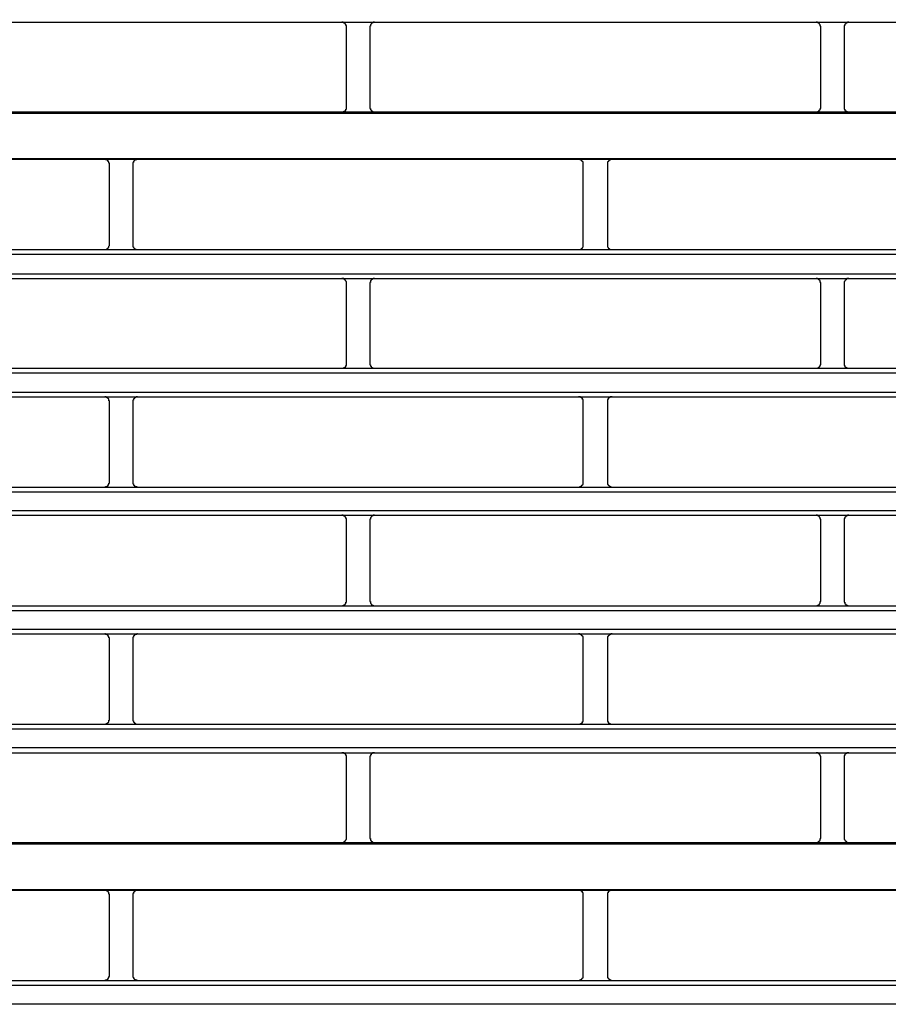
# Model space of a CAD drawing. Header units: millimetres. Extents: x 39871 to 53385, y 51832 to 57813.
# Tile 38 of 88: x 48560 to 48596, y 52544 to 52586. Entities that reach past the tile are written whole.
import ezdxf
from ezdxf import colors
from ezdxf.entities.mleader import LeaderData, LeaderLine
from ezdxf.math import Vec2, Vec3

# ---------------------------------------------------------------- set-up
doc = ezdxf.new("R2010")
doc.units = ezdxf.units.MM
doc.layers.add('AQUAREA', color=7, linetype='Continuous')
doc.layers.add('IS_KAN_OPIS', color=7, linetype='Continuous', lineweight=30)
doc.styles.add('ARIAL', font='ARIALN.TTF')

# ---------------------------------------------------------------- blocks, each defined once
blk = doc.blocks.new('SPLIT')
at = {"layer": 'AQUAREA'}
for points in [[(24308.59, -1063.04), (24877.69, -1063.04)], [(24641.51, -1063.53), (24641.51, -1063.53), (24641.51, -1063.46), (24641.51, -1063.39), (24641.44, -1063.39), (24641.44, -1063.32), (24641.44, -1063.25), (24641.37, -1063.25), (24641.37, -1063.18), (24641.3, -1063.18), (24641.3, -1063.11), (24641.23, -1063.11), (24641.16, -1063.11), (24641.16, -1063.04), (24641.09, -1063.04), (24641.02, -1063.04)], [(24641.51, -1071.93), (24641.51, -1063.53)], [(24644.45, -1063.04), (24644.45, -1063.04), (24644.38, -1063.04), (24644.31, -1063.04), (24644.31, -1063.11), (24644.24, -1063.11), (24644.17, -1063.11), (24644.17, -1063.18), (24644.1, -1063.18), (24644.1, -1063.25), (24644.03, -1063.32), (24644.03, -1063.39), (24644.03, -1063.46), (24643.96, -1063.46), (24643.96, -1063.53)], [(24643.96, -1063.53), (24643.96, -1071.93)], [(24691.14, -1063.53), (24691.14, -1063.53), (24691.14, -1063.46), (24691.07, -1063.46), (24691.07, -1063.39), (24691.07, -1063.32), (24691, -1063.25), (24691, -1063.18), (24690.93, -1063.18), (24690.93, -1063.11), (24690.86, -1063.11), (24690.79, -1063.11), (24690.79, -1063.04), (24690.72, -1063.04), (24690.65, -1063.04)], [(24691.14, -1071.93), (24691.14, -1063.53)], [(24694.08, -1063.04), (24694.08, -1063.04), (24694.01, -1063.04), (24693.94, -1063.04), (24693.94, -1063.11), (24693.87, -1063.11), (24693.8, -1063.11), (24693.8, -1063.18), (24693.73, -1063.18), (24693.73, -1063.25), (24693.66, -1063.25), (24693.66, -1063.32), (24693.66, -1063.39), (24693.59, -1063.39), (24693.59, -1063.46), (24693.59, -1063.53)], [(24693.59, -1063.53), (24693.59, -1071.93)], [(24308.59, -1072.56), (24877.69, -1072.56)], [(24591.39, -1072.42), (24641.02, -1072.42)], [(24641.02, -1072.42), (24641.02, -1072.42), (24641.09, -1072.42), (24641.16, -1072.42), (24641.23, -1072.42), (24641.23, -1072.35), (24641.3, -1072.35), (24641.37, -1072.35), (24641.37, -1072.28), (24641.44, -1072.28), (24641.44, -1072.21), (24641.44, -1072.14), (24641.51, -1072.14), (24641.51, -1072.07), (24641.51, -1072), (24641.51, -1071.93)], [(24641.02, -1072.42), (24690.65, -1072.42)], [(24643.96, -1071.93), (24643.96, -1072), (24643.96, -1072.07), (24644.03, -1072.07), (24644.03, -1072.14), (24644.03, -1072.21), (24644.1, -1072.21), (24644.1, -1072.28), (24644.17, -1072.28), (24644.17, -1072.35), (24644.24, -1072.35), (24644.24, -1072.42), (24644.31, -1072.42), (24644.38, -1072.42), (24644.45, -1072.42)], [(24690.65, -1072.42), (24690.65, -1072.42), (24690.72, -1072.42), (24690.79, -1072.42), (24690.86, -1072.42), (24690.86, -1072.35), (24690.93, -1072.35), (24690.93, -1072.28), (24691, -1072.28), (24691, -1072.21), (24691.07, -1072.21), (24691.07, -1072.14), (24691.07, -1072.07), (24691.14, -1072.07), (24691.14, -1072), (24691.14, -1071.93)], [(24690.65, -1072.42), (24740.21, -1072.42)], [(24693.59, -1071.93), (24693.59, -1072), (24693.59, -1072.07), (24693.59, -1072.14), (24693.66, -1072.14), (24693.66, -1072.21), (24693.66, -1072.28), (24693.73, -1072.28), (24693.73, -1072.35), (24693.8, -1072.35), (24693.87, -1072.35), (24693.87, -1072.42), (24693.94, -1072.42), (24694.01, -1072.42), (24694.08, -1072.42)], [(24308.59, -1077.32), (24877.69, -1077.32)], [(24566.6, -1077.39), (24616.24, -1077.39)], [(24616.24, -1077.39), (24665.8, -1077.39)], [(24616.73, -1077.88), (24616.73, -1077.88), (24616.73, -1077.81), (24616.66, -1077.81), (24616.66, -1077.74), (24616.66, -1077.67), (24616.59, -1077.67), (24616.59, -1077.6), (24616.59, -1077.53), (24616.52, -1077.53), (24616.45, -1077.46), (24616.38, -1077.46), (24616.31, -1077.46), (24616.31, -1077.39), (24616.24, -1077.39)], [(24616.73, -1086.35), (24616.73, -1077.88)], [(24619.67, -1077.39), (24619.67, -1077.39), (24619.6, -1077.39), (24619.6, -1077.46), (24619.53, -1077.46), (24619.46, -1077.46), (24619.39, -1077.46), (24619.39, -1077.53), (24619.32, -1077.53), (24619.32, -1077.6), (24619.25, -1077.6), (24619.25, -1077.67), (24619.25, -1077.74), (24619.18, -1077.74), (24619.18, -1077.81), (24619.18, -1077.88)], [(24619.18, -1077.88), (24619.18, -1086.35)], [(24665.8, -1077.39), (24715.43, -1077.39)], [(24666.29, -1077.88), (24666.29, -1077.88), (24666.29, -1077.81), (24666.29, -1077.74), (24666.29, -1077.67), (24666.22, -1077.67), (24666.22, -1077.6), (24666.15, -1077.6), (24666.15, -1077.53), (24666.08, -1077.53), (24666.08, -1077.46), (24666.01, -1077.46), (24665.94, -1077.46), (24665.94, -1077.39), (24665.87, -1077.39), (24665.8, -1077.39)], [(24666.29, -1086.35), (24666.29, -1077.88)], [(24669.3, -1077.39), (24669.3, -1077.39), (24669.23, -1077.39), (24669.16, -1077.39), (24669.16, -1077.46), (24669.09, -1077.46), (24669.02, -1077.46), (24669.02, -1077.53), (24668.95, -1077.53), (24668.95, -1077.6), (24668.88, -1077.6), (24668.88, -1077.67), (24668.81, -1077.67), (24668.81, -1077.74), (24668.81, -1077.81), (24668.81, -1077.88)], [(24668.81, -1077.88), (24668.81, -1086.35)], [(24308.59, -1086.84), (24877.69, -1086.84)], [(24308.59, -1087.33), (24877.69, -1087.33)], [(24616.24, -1086.84), (24616.24, -1086.84), (24616.31, -1086.84), (24616.38, -1086.84), (24616.45, -1086.84), (24616.45, -1086.77), (24616.52, -1086.77), (24616.52, -1086.7), (24616.59, -1086.7), (24616.59, -1086.63), (24616.66, -1086.63), (24616.66, -1086.56), (24616.66, -1086.49), (24616.73, -1086.42), (24616.73, -1086.35)], [(24619.18, -1086.35), (24619.18, -1086.35), (24619.18, -1086.42), (24619.18, -1086.49), (24619.18, -1086.56), (24619.25, -1086.56), (24619.25, -1086.63), (24619.32, -1086.7), (24619.32, -1086.77), (24619.39, -1086.77), (24619.46, -1086.77), (24619.46, -1086.84), (24619.53, -1086.84), (24619.6, -1086.84), (24619.67, -1086.84)], [(24665.8, -1086.84), (24665.8, -1086.84), (24665.87, -1086.84), (24665.94, -1086.84), (24666.01, -1086.84), (24666.08, -1086.77), (24666.15, -1086.77), (24666.15, -1086.7), (24666.22, -1086.7), (24666.22, -1086.63), (24666.29, -1086.56), (24666.29, -1086.49), (24666.29, -1086.42), (24666.29, -1086.35)], [(24668.81, -1086.35), (24668.81, -1086.35), (24668.81, -1086.42), (24668.81, -1086.49), (24668.81, -1086.56), (24668.88, -1086.63), (24668.88, -1086.7), (24668.95, -1086.7), (24668.95, -1086.77), (24669.02, -1086.77), (24669.09, -1086.84), (24669.16, -1086.84), (24669.23, -1086.84), (24669.3, -1086.84)], [(24308.59, -1089.36), (24877.69, -1089.36)], [(24308.59, -1089.85), (24877.69, -1089.85)], [(24641.51, -1090.34), (24641.51, -1090.34), (24641.51, -1090.27), (24641.51, -1090.2), (24641.44, -1090.13), (24641.44, -1090.06), (24641.37, -1090.06), (24641.37, -1089.99), (24641.3, -1089.99), (24641.3, -1089.92), (24641.23, -1089.92), (24641.23, -1089.85), (24641.16, -1089.85), (24641.09, -1089.85), (24641.02, -1089.85)], [(24641.51, -1098.74), (24641.51, -1090.34)], [(24644.45, -1089.85), (24644.45, -1089.85), (24644.38, -1089.85), (24644.31, -1089.85), (24644.24, -1089.92), (24644.17, -1089.92), (24644.17, -1089.99), (24644.1, -1089.99), (24644.1, -1090.06), (24644.03, -1090.06), (24644.03, -1090.13), (24644.03, -1090.2), (24644.03, -1090.27), (24643.96, -1090.27), (24643.96, -1090.34)], [(24643.96, -1090.34), (24643.96, -1098.74)], [(24691.14, -1090.34), (24691.14, -1090.34), (24691.14, -1090.27), (24691.07, -1090.27), (24691.07, -1090.2), (24691.07, -1090.13), (24691.07, -1090.06), (24691, -1090.06), (24691, -1089.99), (24690.93, -1089.99), (24690.93, -1089.92), (24690.86, -1089.92), (24690.79, -1089.85), (24690.72, -1089.85), (24690.65, -1089.85)], [(24691.14, -1098.74), (24691.14, -1090.34)], [(24694.08, -1089.85), (24694.08, -1089.85), (24694.01, -1089.85), (24693.94, -1089.85), (24693.87, -1089.85), (24693.87, -1089.92), (24693.8, -1089.92), (24693.8, -1089.99), (24693.73, -1089.99), (24693.73, -1090.06), (24693.66, -1090.06), (24693.66, -1090.13), (24693.59, -1090.2), (24693.59, -1090.27), (24693.59, -1090.34)], [(24693.59, -1090.34), (24693.59, -1098.74)], [(24308.59, -1099.23), (24877.69, -1099.23)], [(24641.02, -1099.23), (24641.02, -1099.23), (24641.09, -1099.23), (24641.16, -1099.23), (24641.23, -1099.23), (24641.23, -1099.16), (24641.3, -1099.16), (24641.37, -1099.16), (24641.37, -1099.09), (24641.44, -1099.09), (24641.44, -1099.02), (24641.44, -1098.95), (24641.51, -1098.95), (24641.51, -1098.88), (24641.51, -1098.81), (24641.51, -1098.74)], [(24643.96, -1098.74), (24643.96, -1098.81), (24643.96, -1098.88), (24644.03, -1098.88), (24644.03, -1098.95), (24644.03, -1099.02), (24644.1, -1099.02), (24644.1, -1099.09), (24644.17, -1099.16), (24644.24, -1099.16), (24644.24, -1099.23), (24644.31, -1099.23), (24644.38, -1099.23), (24644.45, -1099.23)], [(24690.65, -1099.23), (24690.65, -1099.23), (24690.72, -1099.23), (24690.79, -1099.23), (24690.86, -1099.23), (24690.86, -1099.16), (24690.93, -1099.16), (24691, -1099.09), (24691, -1099.02), (24691.07, -1099.02), (24691.07, -1098.95), (24691.07, -1098.88), (24691.14, -1098.88), (24691.14, -1098.81), (24691.14, -1098.74)], [(24693.59, -1098.74), (24693.59, -1098.81), (24693.59, -1098.88), (24693.59, -1098.95), (24693.66, -1098.95), (24693.66, -1099.02), (24693.66, -1099.09), (24693.73, -1099.09), (24693.73, -1099.16), (24693.8, -1099.16), (24693.87, -1099.16), (24693.87, -1099.23), (24693.94, -1099.23), (24694.01, -1099.23), (24694.08, -1099.23)], [(24308.59, -1099.72), (24877.69, -1099.72)], [(24308.59, -1101.75), (24877.69, -1101.75)], [(24308.59, -1102.24), (24877.69, -1102.24)], [(24616.73, -1102.73), (24616.73, -1102.73), (24616.73, -1102.66), (24616.66, -1102.66), (24616.66, -1102.59), (24616.66, -1102.52), (24616.66, -1102.45), (24616.59, -1102.45), (24616.59, -1102.38), (24616.52, -1102.38), (24616.52, -1102.31), (24616.45, -1102.31), (24616.38, -1102.31), (24616.38, -1102.24), (24616.31, -1102.24), (24616.24, -1102.24)], [(24616.73, -1111.2), (24616.73, -1102.73)], [(24619.67, -1102.24), (24619.67, -1102.24), (24619.6, -1102.24), (24619.53, -1102.24), (24619.46, -1102.31), (24619.39, -1102.31), (24619.39, -1102.38), (24619.32, -1102.38), (24619.32, -1102.45), (24619.25, -1102.45), (24619.25, -1102.52), (24619.25, -1102.59), (24619.18, -1102.59), (24619.18, -1102.66), (24619.18, -1102.73)], [(24619.18, -1102.73), (24619.18, -1111.2)], [(24666.29, -1102.73), (24666.29, -1102.73), (24666.29, -1102.66), (24666.29, -1102.59), (24666.29, -1102.52), (24666.22, -1102.52), (24666.22, -1102.45), (24666.22, -1102.38), (24666.15, -1102.38), (24666.08, -1102.31), (24666.01, -1102.31), (24666.01, -1102.24), (24665.94, -1102.24), (24665.87, -1102.24), (24665.8, -1102.24)], [(24666.29, -1111.2), (24666.29, -1102.73)], [(24669.3, -1102.24), (24669.3, -1102.24), (24669.23, -1102.24), (24669.16, -1102.24), (24669.09, -1102.24), (24669.09, -1102.31), (24669.02, -1102.31), (24668.95, -1102.38), (24668.88, -1102.38), (24668.88, -1102.45), (24668.88, -1102.52), (24668.81, -1102.52), (24668.81, -1102.59), (24668.81, -1102.66), (24668.81, -1102.73)], [(24668.81, -1102.73), (24668.81, -1111.2)], [(24308.59, -1111.69), (24877.69, -1111.69)], [(24616.24, -1111.69), (24616.24, -1111.69), (24616.31, -1111.69), (24616.31, -1111.62), (24616.38, -1111.62), (24616.45, -1111.62), (24616.52, -1111.55), (24616.59, -1111.55), (24616.59, -1111.48), (24616.59, -1111.41), (24616.66, -1111.41), (24616.66, -1111.34), (24616.66, -1111.27), (24616.73, -1111.27), (24616.73, -1111.2)], [(24619.18, -1111.2), (24619.18, -1111.2), (24619.18, -1111.27), (24619.18, -1111.34), (24619.25, -1111.34), (24619.25, -1111.41), (24619.25, -1111.48), (24619.32, -1111.48), (24619.32, -1111.55), (24619.39, -1111.55), (24619.39, -1111.62), (24619.46, -1111.62), (24619.53, -1111.62), (24619.6, -1111.62), (24619.6, -1111.69), (24619.67, -1111.69)], [(24665.8, -1111.69), (24665.8, -1111.69), (24665.87, -1111.69), (24665.94, -1111.69), (24665.94, -1111.62), (24666.01, -1111.62), (24666.08, -1111.62), (24666.08, -1111.55), (24666.15, -1111.55), (24666.15, -1111.48), (24666.22, -1111.48), (24666.22, -1111.41), (24666.29, -1111.41), (24666.29, -1111.34), (24666.29, -1111.27), (24666.29, -1111.2)], [(24668.81, -1111.2), (24668.81, -1111.2), (24668.81, -1111.27), (24668.81, -1111.34), (24668.81, -1111.41), (24668.88, -1111.41), (24668.88, -1111.48), (24668.95, -1111.48), (24668.95, -1111.55), (24669.02, -1111.55), (24669.02, -1111.62), (24669.09, -1111.62), (24669.16, -1111.62), (24669.16, -1111.69), (24669.23, -1111.69), (24669.3, -1111.69)], [(24308.59, -1112.18), (24877.69, -1112.18)], [(24308.59, -1114.14), (24877.69, -1114.14)], [(24308.59, -1114.63), (24877.69, -1114.63)], [(24641.51, -1115.12), (24641.51, -1115.12), (24641.51, -1115.05), (24641.51, -1114.98), (24641.44, -1114.98), (24641.44, -1114.91), (24641.44, -1114.84), (24641.37, -1114.84), (24641.37, -1114.77), (24641.3, -1114.77), (24641.3, -1114.7), (24641.23, -1114.7), (24641.16, -1114.7), (24641.16, -1114.63), (24641.09, -1114.63), (24641.02, -1114.63)], [(24641.51, -1123.59), (24641.51, -1115.12)], [(24644.45, -1114.63), (24644.45, -1114.63), (24644.38, -1114.63), (24644.31, -1114.63), (24644.31, -1114.7), (24644.24, -1114.7), (24644.17, -1114.7), (24644.17, -1114.77), (24644.1, -1114.77), (24644.1, -1114.84), (24644.03, -1114.91), (24644.03, -1114.98), (24644.03, -1115.05), (24643.96, -1115.05), (24643.96, -1115.12)], [(24643.96, -1115.12), (24643.96, -1123.59)], [(24691.14, -1115.12), (24691.14, -1115.12), (24691.14, -1115.05), (24691.07, -1115.05), (24691.07, -1114.98), (24691.07, -1114.91), (24691, -1114.84), (24691, -1114.77), (24690.93, -1114.77), (24690.93, -1114.7), (24690.86, -1114.7), (24690.79, -1114.7), (24690.79, -1114.63), (24690.72, -1114.63), (24690.65, -1114.63)], [(24691.14, -1123.59), (24691.14, -1115.12)], [(24694.08, -1114.63), (24694.08, -1114.63), (24694.01, -1114.63), (24693.94, -1114.63), (24693.94, -1114.7), (24693.87, -1114.7), (24693.8, -1114.7), (24693.8, -1114.77), (24693.73, -1114.77), (24693.73, -1114.84), (24693.66, -1114.84), (24693.66, -1114.91), (24693.66, -1114.98), (24693.59, -1114.98), (24693.59, -1115.05), (24693.59, -1115.12)], [(24693.59, -1115.12), (24693.59, -1123.59)], [(24308.59, -1124.08), (24877.69, -1124.08)], [(24641.02, -1124.08), (24641.02, -1124.08), (24641.09, -1124.08), (24641.16, -1124.08), (24641.16, -1124.01), (24641.23, -1124.01), (24641.3, -1124.01), (24641.3, -1123.94), (24641.37, -1123.94), (24641.37, -1123.87), (24641.44, -1123.87), (24641.44, -1123.8), (24641.44, -1123.73), (24641.51, -1123.73), (24641.51, -1123.66), (24641.51, -1123.59)], [(24643.96, -1123.59), (24643.96, -1123.59), (24643.96, -1123.66), (24644.03, -1123.66), (24644.03, -1123.73), (24644.03, -1123.8), (24644.1, -1123.87), (24644.1, -1123.94), (24644.17, -1123.94), (24644.17, -1124.01), (24644.24, -1124.01), (24644.31, -1124.01), (24644.31, -1124.08), (24644.38, -1124.08), (24644.45, -1124.08)], [(24690.65, -1124.08), (24690.65, -1124.08), (24690.72, -1124.08), (24690.79, -1124.08), (24690.79, -1124.01), (24690.86, -1124.01), (24690.93, -1124.01), (24690.93, -1123.94), (24691, -1123.94), (24691, -1123.87), (24691.07, -1123.8), (24691.07, -1123.73), (24691.07, -1123.66), (24691.14, -1123.66), (24691.14, -1123.59)], [(24693.59, -1123.59), (24693.59, -1123.59), (24693.59, -1123.66), (24693.59, -1123.73), (24693.66, -1123.73), (24693.66, -1123.8), (24693.66, -1123.87), (24693.73, -1123.87), (24693.73, -1123.94), (24693.8, -1123.94), (24693.8, -1124.01), (24693.87, -1124.01), (24693.94, -1124.01), (24693.94, -1124.08), (24694.01, -1124.08), (24694.08, -1124.08)], [(24308.59, -1124.57), (24877.69, -1124.57)], [(24308.59, -1126.53), (24877.69, -1126.53)], [(24308.59, -1127.02), (24877.69, -1127.02)], [(24616.73, -1127.51), (24616.73, -1127.51), (24616.73, -1127.44), (24616.66, -1127.44), (24616.66, -1127.37), (24616.66, -1127.3), (24616.59, -1127.3), (24616.59, -1127.23), (24616.59, -1127.16), (24616.52, -1127.16), (24616.45, -1127.09), (24616.38, -1127.09), (24616.31, -1127.09), (24616.31, -1127.02), (24616.24, -1127.02)], [(24616.73, -1135.98), (24616.73, -1127.51)], [(24619.67, -1127.02), (24619.67, -1127.02), (24619.6, -1127.02), (24619.6, -1127.09), (24619.53, -1127.09), (24619.46, -1127.09), (24619.39, -1127.09), (24619.39, -1127.16), (24619.32, -1127.16), (24619.32, -1127.23), (24619.25, -1127.23), (24619.25, -1127.3), (24619.25, -1127.37), (24619.18, -1127.37), (24619.18, -1127.44), (24619.18, -1127.51)], [(24619.18, -1127.51), (24619.18, -1135.98)], [(24666.29, -1127.51), (24666.29, -1127.51), (24666.29, -1127.44), (24666.29, -1127.37), (24666.29, -1127.3), (24666.22, -1127.3), (24666.22, -1127.23), (24666.15, -1127.23), (24666.15, -1127.16), (24666.08, -1127.16), (24666.08, -1127.09), (24666.01, -1127.09), (24665.94, -1127.09), (24665.94, -1127.02), (24665.87, -1127.02), (24665.8, -1127.02)], [(24666.29, -1135.98), (24666.29, -1127.51)], [(24669.3, -1127.02), (24669.3, -1127.02), (24669.23, -1127.02), (24669.16, -1127.02), (24669.16, -1127.09), (24669.09, -1127.09), (24669.02, -1127.09), (24669.02, -1127.16), (24668.95, -1127.16), (24668.95, -1127.23), (24668.88, -1127.23), (24668.88, -1127.3), (24668.81, -1127.3), (24668.81, -1127.37), (24668.81, -1127.44), (24668.81, -1127.51)], [(24668.81, -1127.51), (24668.81, -1135.98)], [(24308.59, -1136.47), (24877.69, -1136.47)], [(24616.24, -1136.47), (24616.24, -1136.47), (24616.31, -1136.47), (24616.38, -1136.47), (24616.38, -1136.4), (24616.45, -1136.4), (24616.52, -1136.4), (24616.52, -1136.33), (24616.59, -1136.33), (24616.59, -1136.26), (24616.66, -1136.26), (24616.66, -1136.19), (24616.66, -1136.12), (24616.66, -1136.05), (24616.73, -1136.05), (24616.73, -1135.98)], [(24619.18, -1135.98), (24619.18, -1135.98), (24619.18, -1136.05), (24619.18, -1136.12), (24619.25, -1136.12), (24619.25, -1136.19), (24619.25, -1136.26), (24619.32, -1136.26), (24619.32, -1136.33), (24619.39, -1136.33), (24619.39, -1136.4), (24619.46, -1136.4), (24619.53, -1136.47), (24619.6, -1136.47), (24619.67, -1136.47)], [(24665.8, -1136.47), (24665.8, -1136.47), (24665.87, -1136.47), (24665.94, -1136.47), (24666.01, -1136.47), (24666.01, -1136.4), (24666.08, -1136.4), (24666.15, -1136.33), (24666.22, -1136.33), (24666.22, -1136.26), (24666.22, -1136.19), (24666.29, -1136.19), (24666.29, -1136.12), (24666.29, -1136.05), (24666.29, -1135.98)], [(24668.81, -1135.98), (24668.81, -1135.98), (24668.81, -1136.05), (24668.81, -1136.12), (24668.81, -1136.19), (24668.88, -1136.19), (24668.88, -1136.26), (24668.88, -1136.33), (24668.95, -1136.33), (24669.02, -1136.4), (24669.09, -1136.4), (24669.09, -1136.47), (24669.16, -1136.47), (24669.23, -1136.47), (24669.3, -1136.47)], [(24308.59, -1136.96), (24877.69, -1136.96)], [(24308.59, -1138.92), (24877.69, -1138.92)], [(24308.59, -1139.48), (24877.69, -1139.48)], [(24641.51, -1139.97), (24641.51, -1139.9), (24641.51, -1139.83), (24641.51, -1139.76), (24641.44, -1139.76), (24641.44, -1139.69), (24641.44, -1139.62), (24641.37, -1139.62), (24641.37, -1139.55), (24641.3, -1139.55), (24641.23, -1139.55), (24641.23, -1139.48), (24641.16, -1139.48), (24641.09, -1139.48), (24641.02, -1139.48)], [(24644.45, -1139.48), (24644.45, -1139.48), (24644.38, -1139.48), (24644.31, -1139.48), (24644.24, -1139.48), (24644.24, -1139.55), (24644.17, -1139.55), (24644.1, -1139.62), (24644.1, -1139.69), (24644.03, -1139.69), (24644.03, -1139.76), (24644.03, -1139.83), (24643.96, -1139.83), (24643.96, -1139.9), (24643.96, -1139.97)], [(24691.14, -1139.97), (24691.14, -1139.9), (24691.14, -1139.83), (24691.07, -1139.83), (24691.07, -1139.76), (24691.07, -1139.69), (24691, -1139.69), (24691, -1139.62), (24690.93, -1139.55), (24690.86, -1139.55), (24690.86, -1139.48), (24690.79, -1139.48), (24690.72, -1139.48), (24690.65, -1139.48)], [(24694.08, -1139.48), (24694.08, -1139.48), (24694.01, -1139.48), (24693.94, -1139.48), (24693.87, -1139.48), (24693.87, -1139.55), (24693.8, -1139.55), (24693.73, -1139.55), (24693.73, -1139.62), (24693.66, -1139.62), (24693.66, -1139.69), (24693.66, -1139.76), (24693.59, -1139.76), (24693.59, -1139.83), (24693.59, -1139.9), (24693.59, -1139.97)], [(24641.51, -1148.37), (24641.51, -1139.97)], [(24643.96, -1139.97), (24643.96, -1148.37)], [(24691.14, -1148.37), (24691.14, -1139.97)], [(24693.59, -1139.97), (24693.59, -1148.37)], [(24308.59, -1148.86), (24877.69, -1148.86)], [(24308.59, -1149), (24877.69, -1149)], [(24641.02, -1148.86), (24641.02, -1148.86), (24641.09, -1148.86), (24641.16, -1148.86), (24641.23, -1148.86), (24641.23, -1148.79), (24641.3, -1148.79), (24641.3, -1148.72), (24641.37, -1148.72), (24641.37, -1148.65), (24641.44, -1148.65), (24641.44, -1148.58), (24641.51, -1148.51), (24641.51, -1148.44), (24641.51, -1148.37)], [(24643.96, -1148.37), (24643.96, -1148.37), (24643.96, -1148.44), (24644.03, -1148.44), (24644.03, -1148.51), (24644.03, -1148.58), (24644.03, -1148.65), (24644.1, -1148.65), (24644.1, -1148.72), (24644.17, -1148.72), (24644.17, -1148.79), (24644.24, -1148.79), (24644.31, -1148.86), (24644.38, -1148.86), (24644.45, -1148.86)], [(24690.65, -1148.86), (24690.65, -1148.86), (24690.72, -1148.86), (24690.79, -1148.86), (24690.86, -1148.79), (24690.93, -1148.79), (24690.93, -1148.72), (24691, -1148.72), (24691, -1148.65), (24691.07, -1148.65), (24691.07, -1148.58), (24691.07, -1148.51), (24691.07, -1148.44), (24691.14, -1148.44), (24691.14, -1148.37)], [(24693.59, -1148.37), (24693.59, -1148.37), (24693.59, -1148.44), (24693.59, -1148.51), (24693.66, -1148.58), (24693.66, -1148.65), (24693.73, -1148.65), (24693.73, -1148.72), (24693.8, -1148.72), (24693.8, -1148.79), (24693.87, -1148.79), (24693.87, -1148.86), (24693.94, -1148.86), (24694.01, -1148.86), (24694.08, -1148.86)], [(24308.59, -1153.76), (24877.69, -1153.76)], [(24308.59, -1153.83), (24877.69, -1153.83)], [(24616.73, -1154.32), (24616.73, -1154.32), (24616.73, -1154.25), (24616.66, -1154.25), (24616.66, -1154.18), (24616.66, -1154.11), (24616.66, -1154.04), (24616.59, -1154.04), (24616.59, -1153.97), (24616.52, -1153.97), (24616.52, -1153.9), (24616.45, -1153.9), (24616.38, -1153.9), (24616.38, -1153.83), (24616.31, -1153.83), (24616.24, -1153.83)], [(24619.67, -1153.83), (24619.67, -1153.83), (24619.6, -1153.83), (24619.53, -1153.83), (24619.46, -1153.9), (24619.39, -1153.9), (24619.39, -1153.97), (24619.32, -1153.97), (24619.32, -1154.04), (24619.25, -1154.04), (24619.25, -1154.11), (24619.25, -1154.18), (24619.18, -1154.18), (24619.18, -1154.25), (24619.18, -1154.32)], [(24666.29, -1154.32), (24666.29, -1154.32), (24666.29, -1154.25), (24666.29, -1154.18), (24666.29, -1154.11), (24666.22, -1154.11), (24666.22, -1154.04), (24666.22, -1153.97), (24666.15, -1153.97), (24666.08, -1153.9), (24666.01, -1153.9), (24666.01, -1153.83), (24665.94, -1153.83), (24665.87, -1153.83), (24665.8, -1153.83)], [(24669.3, -1153.83), (24669.3, -1153.83), (24669.23, -1153.83), (24669.16, -1153.83), (24669.09, -1153.83), (24669.09, -1153.9), (24669.02, -1153.9), (24668.95, -1153.97), (24668.88, -1153.97), (24668.88, -1154.04), (24668.88, -1154.11), (24668.81, -1154.11), (24668.81, -1154.18), (24668.81, -1154.25), (24668.81, -1154.32)], [(24616.73, -1162.79), (24616.73, -1154.32)], [(24619.18, -1154.32), (24619.18, -1162.79)], [(24666.29, -1162.79), (24666.29, -1154.32)], [(24668.81, -1154.32), (24668.81, -1162.79)], [(24308.59, -1163.28), (24877.69, -1163.28)], [(24616.24, -1163.28), (24616.24, -1163.28), (24616.31, -1163.28), (24616.31, -1163.21), (24616.38, -1163.21), (24616.45, -1163.21), (24616.52, -1163.14), (24616.59, -1163.14), (24616.59, -1163.07), (24616.59, -1163), (24616.66, -1163), (24616.66, -1162.93), (24616.66, -1162.86), (24616.73, -1162.86), (24616.73, -1162.79)], [(24619.18, -1162.79), (24619.18, -1162.79), (24619.18, -1162.86), (24619.18, -1162.93), (24619.25, -1162.93), (24619.25, -1163), (24619.25, -1163.07), (24619.32, -1163.07), (24619.32, -1163.14), (24619.39, -1163.14), (24619.39, -1163.21), (24619.46, -1163.21), (24619.53, -1163.21), (24619.6, -1163.21), (24619.6, -1163.28), (24619.67, -1163.28)], [(24665.8, -1163.28), (24665.8, -1163.28), (24665.87, -1163.28), (24665.94, -1163.28), (24665.94, -1163.21), (24666.01, -1163.21), (24666.08, -1163.21), (24666.08, -1163.14), (24666.15, -1163.14), (24666.15, -1163.07), (24666.22, -1163.07), (24666.22, -1163), (24666.29, -1163), (24666.29, -1162.93), (24666.29, -1162.86), (24666.29, -1162.79)], [(24668.81, -1162.79), (24668.81, -1162.79), (24668.81, -1162.86), (24668.81, -1162.93), (24668.81, -1163), (24668.88, -1163), (24668.88, -1163.07), (24668.95, -1163.07), (24668.95, -1163.14), (24669.02, -1163.14), (24669.02, -1163.21), (24669.09, -1163.21), (24669.16, -1163.21), (24669.16, -1163.28), (24669.23, -1163.28), (24669.3, -1163.28)], [(24308.59, -1163.77), (24877.69, -1163.77)], [(24308.59, -1165.73), (24877.69, -1165.73)]]:
    blk.add_lwpolyline(points, dxfattribs=at)
blk.add_open_spline([(24849.6, -1265.94), (24849.6, -1128.96), (24738.55, -1017.91), (24601.57, -1017.91), (24464.58, -1017.91), (24353.54, -1128.96), (24353.54, -1265.94), (24353.54, -1402.93), (24464.58, -1513.97), (24601.57, -1513.97), (24738.55, -1513.97), (24849.6, -1402.93), (24849.6, -1265.94)], degree=3, knots=[0, 0, 0, 0, 1, 1, 1, 2, 2, 2, 3, 3, 3, 4, 4, 4, 4], dxfattribs=at)
blk = doc.blocks.new('_None')

msp = doc.modelspace()

# ---------------------------------------------------------------- block references
at = {"lineweight": 13, "xscale": 0.4, "yscale": 0.4, "zscale": 0.4}
msp.add_blockref('SPLIT', (38716.626, 53010.774), dxfattribs=at)

# ---------------------------------------------------------------- leaders
at = {"layer": 'IS_KAN_OPIS', "color": 212}
ml = msp.add_multileader_mtext('Standard', dxfattribs=at)
ml.set_content('\\pxql;{\\C256;Układ pompowy - \\A1;obieg ogrzewania\\Pgrzejnikowego 55/45%%DC; 35kPa; 11,3kW; 917,53kg/h\\P\\C1;Pompa  1~230V; 0,2kW}', color=212, style='ARIAL')
ml.set_leader_properties(color=212)
ml.set_arrow_properties(name='NONE')
ml.build(insert=Vec2(0, 0))
ml.multileader.update_dxf_attribs({"text_left_attachment_type": 6, "text_right_attachment_type": 6, "dogleg_length": 5, "arrow_head_size": 3})
ctx = ml.context
ctx.base_point, ctx.char_height, ctx.arrow_head_size, ctx.landing_gap_size, ctx.plane_origin = Vec3(45306.642, 52379.527), 30, 3, 1, Vec3(43632.71, 52295.388)
ctx.left_attachment, ctx.right_attachment = 6, 6
notes = []
notes.append((ctx, [(0, (1, 1, 0), (45301.642, 52379.527), (1, 0), 5, [(0, [(45125.376, 52771.048)], 0, [])])]))
ctx.mtext.insert, ctx.mtext.width, ctx.mtext.flow_direction = Vec3(45307.642, 52417.856), 8077.03979, 5
for ctx, leaders in notes:
    for number, flags, end, landing, length, lines in leaders:
        leader = LeaderData()
        leader.index, (leader.has_last_leader_line, leader.has_dogleg_vector, leader.attachment_direction) = number, flags
        leader.last_leader_point, leader.dogleg_vector, leader.dogleg_length = Vec3(end), Vec3(landing), length
        for number, points, colour, breaks in lines:
            line = LeaderLine()
            line.index, line.vertices, line.color, line.breaks = number, Vec3.list(points), colors.encode_raw_color(colour), breaks
            leader.lines.append(line)
        ctx.leaders.append(leader)

doc.saveas('drawing.dxf')
